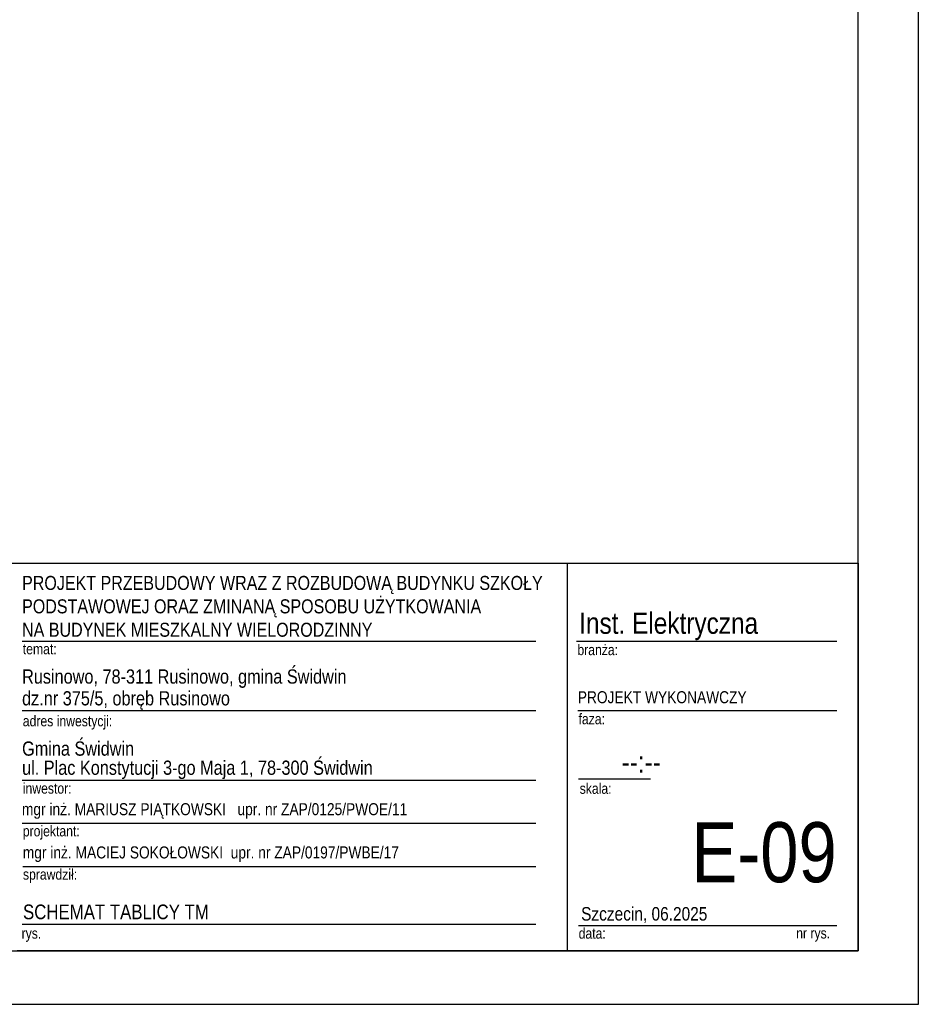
# Model space of a CAD drawing. Header units: millimetres. Extents: x 262469 to 275208, y -32539 to 9411.
# Tile 3 of 256: x 269592 to 270939, y -28562 to -27087. Entities that reach past the tile are written whole.
import ezdxf

# ---------------------------------------------------------------- set-up
doc = ezdxf.new("R2010")
doc.units = ezdxf.units.MM
doc.header["$LTSCALE"] = 100
doc.layers.add('$ IE TABELA', color=7, linetype='Continuous')
doc.layers.add('$ IE_Tabele', color=7, linetype='Continuous')
doc.styles.add('GENERATED_STYLE_11', font='ARIALN.TTF')
doc.styles.add('GENERATED_STYLE_6', font='ARIALN.TTF')
doc.styles.add('GENERATED_STYLE_9', font='ARIALN.TTF')

# ---------------------------------------------------------------- blocks, each defined once
blk = doc.blocks.new('a3eee')
at = {"layer": '$ IE TABELA'}
for p, q in [((23930.8, 1206.8), (23930.8, 4176.8)), ((23840.8, 1286.8), (23840.8, 4096.8)), ((19890.8, 1286.8), (23840.8, 1286.8)), ((19730.8, 1206.8), (23930.8, 1206.8))]:
    blk.add_line(p, q, dxfattribs=at)

msp = doc.modelspace()

# ---------------------------------------------------------------- linework, layer by layer
at = {"layer": '$ IE_Tabele', "linetype": 'Continuous'}
for p, q in [((269098.9, -27900.9), (270848.9, -27900.9)), ((270412.7, -27900.9), (270412.7, -28482)), ((270848.9, -27900.9), (270848.9, -28482)), ((269595.4, -28017.9), (270365.4, -28017.9)), ((270426.6, -28017.9), (270816.6, -28017.9)), ((269595.4, -28121.9), (270365.4, -28121.9)), ((270428.4, -28121.9), (270816.6, -28121.9)), ((269595.4, -28225.9), (270365.4, -28225.9)), ((270429.5, -28224.2), (270537.5, -28224.2)), ((269595.4, -28290.7), (270365.4, -28290.7)), ((269596.5, -28355.6), (270365.4, -28355.6)), ((269595.4, -28442), (270365.4, -28442)), ((270429.5, -28443.8), (270657.7, -28443.8)), ((270657.7, -28443.8), (270816.6, -28443.8)), ((270848.9, -28482), (269588.2, -28482))]:
    msp.add_line(p, q, dxfattribs=at)

# ---------------------------------------------------------------- block references
at = {"layer": '$ IE TABELA', "color": 7}
msp.add_blockref('a3eee', (247008.1, -29768.8), dxfattribs=at)

# ---------------------------------------------------------------- texts
at = {"layer": '$ IE_Tabele', "linetype": 'Continuous'}
for s, insert, char_height, attachment_point, line_spacing_factor, style in [('{\\pt22543.3;PROJEKT PRZEBUDOWY WRAZ Z ROZBUDOWĄ BUDYNKU SZKOŁY \\P\\pt22543.3;PODSTAWOWEJ ORAZ ZMINANĄ SPOSOBU UŻYTKOWANIA \\P\\pt22543.3;NA BUDYNEK MIESZKALNY WIELORODZINNY}', (269595.4, -28011.5), 21, 7, 1.001884, 'GENERATED_STYLE_6'), ('{Rusinowo, 78-311 Rusinowo, gmina Świdwin \\Pdz.nr 375/5, obręb Rusinowo}', (269595.4, -28120.5), 21.277, 7, 0.918867, 'GENERATED_STYLE_9'), ('PROJEKT WYKONAWCZY', (270428.4, -28092.8), 18, 1, 0.923713, 'GENERATED_STYLE_9'), ('{Gmina Świdwin\\Pul. Plac Konstytucji 3-go Maja 1, 78-300 Świdwin}', (269595.4, -28224.5), 21.277, 7, 0.807442, 'GENERATED_STYLE_9')]:
    msp.add_mtext(s, dxfattribs=dict(at, insert=insert, char_height=char_height, attachment_point=attachment_point, line_spacing_factor=line_spacing_factor, style=style))
for s, insert, char_height, attachment_point, style in [('Inst. Elektryczna', (270430.5, -27974.9), 31.916, 1, 'GENERATED_STYLE_9'), ('{branża:}', (270427.8, -28022.8), 15.96, 1, 'GENERATED_STYLE_9'), ('{temat:}', (269596.5, -28021.5), 15.96, 1, 'GENERATED_STYLE_9'), ('{adres inwestycji:}', (269596.5, -28129.5), 15.958, 1, 'GENERATED_STYLE_9'), ('{faza:}', (270429.5, -28126.4), 15.96, 1, 'GENERATED_STYLE_9'), ('\\pxi-5,l7t7;--:--', (270430.3, -28183), 31.916, 1, 'GENERATED_STYLE_9'), ('{inwestor:}', (269596.5, -28230.4), 15.958, 1, 'GENERATED_STYLE_9'), ('{skala:}', (270431.3, -28230.6), 15.96, 1, 'GENERATED_STYLE_9'), ('mgr inż. MARIUSZ PIĄTKOWSKI   upr. nr ZAP/0125/PWOE/11', (269595.2, -28260.6), 18, 1, 'GENERATED_STYLE_9'), ('{projektant:}', (269596.5, -28294.4), 15.958, 1, 'GENERATED_STYLE_9'), ('E-09', (270816.6, -28289.1), 90, 3, 'GENERATED_STYLE_9'), ('mgr inż. MACIEJ SOKOŁOWSKI  upr. nr ZAP/0197/PWBE/17', (269596.5, -28325.4), 18, 1, 'GENERATED_STYLE_9'), ('{sprawdził:}', (269596.7, -28359.3), 15.958, 1, 'GENERATED_STYLE_9'), ('SCHEMAT TABLICY TM', (269596.8, -28412.5), 22, 1, 'GENERATED_STYLE_11'), ('Szczecin, 06.2025', (270433.4, -28416.3), 20.213, 1, 'GENERATED_STYLE_9'), ('{data:}', (270429.7, -28447.7), 15.96, 1, 'GENERATED_STYLE_9'), ('{rys.}', (269594.7, -28447.7), 15.96, 1, 'GENERATED_STYLE_9'), ('{nr rys.}', (270755.8, -28447.4), 15.96, 1, 'GENERATED_STYLE_9')]:
    msp.add_mtext(s, dxfattribs=dict(at, insert=insert, char_height=char_height, attachment_point=attachment_point, style=style))

doc.saveas('drawing.dxf')
